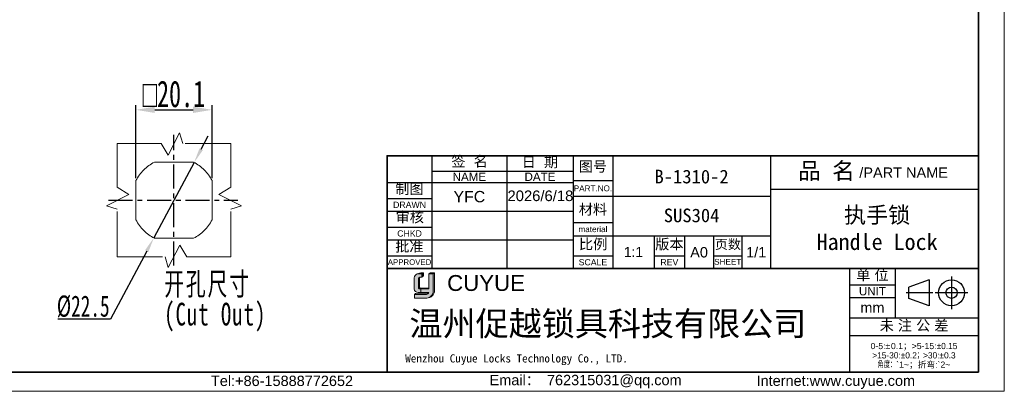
# Model space of a CAD drawing. Header units: millimetres. Extents: x 2555 to 2962, y 1588 to 1875.
# Tile 7 of 11: x 2702 to 2962, y 1588 to 1686. Entities that reach past the tile are written whole.
import ezdxf

# ---------------------------------------------------------------- set-up
doc = ezdxf.new("R2010")
doc.units = ezdxf.units.MM
doc.linetypes.add('ACAD_ISO02W100', pattern=[15, 12, -3])
doc.linetypes.add('CENTER', pattern=[10.159999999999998, 6.35, -1.27, 1.27, -1.27])
for name, color, linetype, lineweight in [('0007', 7, 'Continuous', 5), ('实线层', 7, 'Continuous', 25), ('尺寸线层', 3, 'Continuous', 18), ('粗实线层', 7, 'Continuous', 35), ('细实线层', 3, 'Continuous', 18), ('虚线层', 6, 'ACAD_ISO02W100', 18)]:
    doc.layers.add(name, color=color, linetype=linetype, lineweight=lineweight)
doc.layers.add('中心线层', color=1, linetype='CENTER')
doc.styles.add('ARIAL', font='arial.ttf')
doc.styles.get("Standard").update_dxf_attribs({"font": 'arial.ttf'})
doc.styles.add('TEXTSTYLE_2', font='arial.ttf')
doc.styles.add('TEXTSTYLE_3', font='arial.ttf')
doc.styles.add('TEXTSTYLE_4', font='arial.ttf')
doc.styles.add('标准', font='txt', dxfattribs={"width": 0.667})
doc.dimstyles.new('标准', dxfattribs={"dimscale": 0.8, "dimtxt": 3.5, "dimasz": 4, "dimexe": 2, "dimexo": 0, "dimtad": 1, "dimdec": 1, "dimdsep": 46, "dimtxsty": '标准', "dimblk": '_CAXARROW', "dimcen": 0, "dimdle": 8, "dimazin": 2, "dimtfac": 0.707107, "dimtmove": 0, "dimatfit": 3, "dimfxl": 1, "dimtolj": 1, "dimarcsym": 1})
doc.dimstyles.new('水平', dxfattribs={"dimtxt": 3, "dimasz": 2.5, "dimexe": 1.25, "dimexo": 0.625, "dimtad": 1, "dimtih": 1, "dimtoh": 1, "dimdsep": 46, "dimtxsty": '标准', "dimcen": 2.5, "dimclrd": 3, "dimclre": 3, "dimclrt": 3, "dimadec": 0, "dimazin": 0, "dimtfac": 1, "dimtmove": 0, "dimatfit": 3, "dimfxl": 1, "dimarcsym": 0})

# ---------------------------------------------------------------- blocks, each defined once
blk = doc.blocks.new('_CAXARROW')
blk.add_hatch(color=0).paths.add_polyline_path([(0, 0), (-1, 0.125), (-1, -0.125)], flags=0)
blk = doc.blocks.new('*D19')
at = {"layer": 'Defpoints', "color": 0, "transparency": 16777216}
for p in [(2747.709249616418, 1648.06008330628), (2737.102478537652, 1628.217039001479)]:
    blk.add_point(p, dxfattribs=at)
at = {"layer": '尺寸线层', "color": 0, "linetype": 'Continuous', "lineweight": -2, "transparency": 16777216}
for p, q in [((2749.594897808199, 1651.587735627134), (2751.48054599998, 1655.115387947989)), ((2747.709249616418, 1648.06008330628), (2737.102478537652, 1628.217039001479)), ((2735.216830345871, 1624.689386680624), (2725.622641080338, 1606.74067059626)), ((2725.622641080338, 1606.74067059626), (2711.78442968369, 1606.74067059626))]:
    blk.add_line(p, q, dxfattribs=at)
at = {"layer": '尺寸线层', "color": 0, "lineweight": -2, "transparency": 16777216, "xscale": 4, "yscale": 4, "zscale": 4}
for p, rotation in [((2747.709249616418, 1648.06008330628), 241.8740052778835), ((2737.102478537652, 1628.217039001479), 61.87400527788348)]:
    blk.add_blockref('_CAXARROW', p, dxfattribs=dict(at, rotation=rotation))
at = {"layer": '尺寸线层', "color": 0, "transparency": 16777216, "insert": (2718.453535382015, 1610.04067059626), "char_height": 5.600000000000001, "width": 18.36821117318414, "attachment_point": 5, "style": '标准'}
blk.add_mtext('\\A1;%%C22.5', dxfattribs=at)
blk = doc.blocks.new('*D22')
at = {"layer": 'Defpoints', "color": 0, "transparency": 16777216}
for p in [(2752.455864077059, 1662.003423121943), (2732.355864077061, 1643.326046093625), (2752.455864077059, 1643.326046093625)]:
    blk.add_point(p, dxfattribs=at)
at = {"layer": '尺寸线层', "color": 3, "linetype": 'Continuous', "lineweight": -2, "transparency": 16777216}
for p, q in [((2732.355864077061, 1643.951046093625), (2732.355864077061, 1663.253423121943)), ((2737.355864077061, 1662.003423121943), (2747.455864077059, 1662.003423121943)), ((2752.455864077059, 1643.951046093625), (2752.455864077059, 1663.253423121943))]:
    blk.add_line(p, q, dxfattribs=at)
at = {"layer": '尺寸线层', "color": 3, "transparency": 16777216}
for points in [[(2737.355864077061, 1662.836756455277), (2737.355864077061, 1661.17008978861), (2732.355864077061, 1662.003423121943)], [(2747.455864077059, 1662.836756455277), (2747.455864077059, 1661.17008978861), (2752.455864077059, 1662.003423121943)]]:
    blk.add_solid(points, dxfattribs=at)
at = {"layer": '尺寸线层', "color": 3, "transparency": 16777216, "insert": (2742.40586407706, 1666.165216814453), "char_height": 7, "attachment_point": 5, "style": '标准'}
blk.add_mtext('{\\fAMGDT|b0|i0|c134|p34;o}20.1', dxfattribs=at)

msp = doc.modelspace()

# ---------------------------------------------------------------- hatches: boundary and pattern name
at = {"layer": '实线层'}
h = msp.add_hatch(color=30, dxfattribs=at)
edge = h.paths.add_edge_path(flags=0)
edge.add_arc((2807.353455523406, 1617.46114788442), 0.3917324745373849, 103.89623382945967, 180.1196323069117, ccw=False)
edge.add_line((2807.259375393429, 1617.841415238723), (2807.871870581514, 1617.841415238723))
edge.add_line((2807.871870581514, 1617.841415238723), (2807.871870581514, 1618.679564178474))
edge.add_line((2807.871870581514, 1618.679564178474), (2806.640956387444, 1618.679564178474))
edge.add_arc((2807.026644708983, 1617.523553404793), 1.218653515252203, 108.4506221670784, 173.4013944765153)
edge.add_line((2805.81606408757, 1617.663592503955), (2805.816064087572, 1614.703686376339))
edge.add_arc((2806.858830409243, 1614.800831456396), 1.047281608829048, 185.3223660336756, 272.7233690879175)
edge.add_line((2806.908590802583, 1613.754732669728), (2807.564826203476, 1613.754732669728))
edge.add_line((2807.564826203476, 1613.754732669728), (2807.564826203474, 1614.703686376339))
edge.add_line((2807.564826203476, 1614.703686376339), (2807.269411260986, 1614.703686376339))
edge.add_arc((2807.244778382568, 1614.985904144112), 0.2832907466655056, 177.6597996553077, 274.98831874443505, ccw=False)
edge.add_line((2806.961723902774, 1614.997471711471), (2806.961723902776, 1617.460329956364))
h = msp.add_hatch(color=254, dxfattribs=at)
h.paths.add_polyline_path([(2807.536205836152, 1618.928860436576), (2806.64095638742, 1618.679564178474), (2807.871870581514, 1618.679564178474), (2808.295211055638, 1618.928860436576)], flags=0)
h.paths.add_polyline_path([(2809.674862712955, 1618.679564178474), (2810.874041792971, 1618.679564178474), (2811.226468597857, 1618.928860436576), (2810.116903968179, 1618.928860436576)], flags=0)
h = msp.add_hatch(color=251, dxfattribs=at)
edge = h.paths.add_edge_path(flags=0)
edge.add_line((2807.244224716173, 1615.167905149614), (2807.244224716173, 1617.460329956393))
edge.add_arc((2807.63595633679, 1617.461147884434), 0.3917324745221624, 103.89623382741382, 180.1196323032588, ccw=False)
edge.add_line((2807.541876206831, 1617.841415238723), (2807.259375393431, 1617.841415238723))
edge.add_arc((2807.353455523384, 1617.461147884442), 0.3917324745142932, 103.8962338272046, 180.1196323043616)
edge.add_line((2806.961723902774, 1617.460329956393), (2806.961723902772, 1614.997471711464))
edge.add_arc((2807.244778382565, 1614.985904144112), 0.2832907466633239, 177.6597996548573, 274.9883187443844)
edge.add_line((2807.269411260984, 1614.703686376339), (2809.674862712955, 1614.703686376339))
edge.add_line((2809.674862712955, 1614.703686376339), (2809.674862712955, 1614.942163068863))
edge.add_line((2809.674862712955, 1614.942163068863), (2807.425022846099, 1614.942163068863))
edge.add_arc((2807.466803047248, 1615.160897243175), 0.2226886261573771, 178.1966309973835, 259.1862447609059, ccw=False)
msp.add_hatch(color=251, dxfattribs=at).paths.add_polyline_path([(2807.871870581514, 1617.841415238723), (2808.295211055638, 1618.163080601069), (2808.295211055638, 1618.928860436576), (2807.871870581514, 1618.679564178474)], flags=0)
h = msp.add_hatch(color=251, dxfattribs=at)
edge = h.paths.add_edge_path(flags=0)
edge.add_line((2811.226468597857, 1618.928860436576), (2810.874041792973, 1618.679564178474))
edge.add_line((2810.874041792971, 1618.679564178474), (2810.874041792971, 1614.284792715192))
edge.add_arc((2808.884996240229, 1614.207212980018), 1.990557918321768, -71.74154242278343, 2.2336036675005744, ccw=False)
edge.add_arc((2809.178831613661, 1614.338487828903), 2.048340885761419, 279.2658368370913, 358.4978790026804)
edge.add_line((2811.226468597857, 1614.284792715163), (2811.226468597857, 1618.928860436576))
h = msp.add_hatch(color=251, dxfattribs=at)
edge = h.paths.add_edge_path(flags=0)
edge.add_line((2806.200668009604, 1613.529231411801), (2805.948521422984, 1613.25173532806))
edge.add_line((2805.948521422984, 1613.251735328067), (2809.076754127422, 1613.251735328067))
edge.add_arc((2808.962144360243, 1613.995117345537), 0.7521650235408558, 278.7644802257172, 323.8869948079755)
edge.add_line((2809.569785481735, 1613.551806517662), (2806.200668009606, 1613.529231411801))
at = {"layer": '尺寸线层'}
h = msp.add_hatch(color=179, dxfattribs=at)
edge = h.paths.add_edge_path(flags=0)
edge.add_line((2810.874041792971, 1618.679564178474), (2809.674862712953, 1618.679564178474))
edge.add_line((2809.674862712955, 1618.679564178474), (2809.674862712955, 1614.703686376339))
edge.add_line((2809.674862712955, 1614.703686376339), (2807.564826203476, 1614.703686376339))
edge.add_line((2807.564826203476, 1614.703686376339), (2807.564826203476, 1613.754732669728))
edge.add_line((2807.564826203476, 1613.754732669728), (2809.674862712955, 1613.754732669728))
edge.add_arc((2808.962144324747, 1613.995117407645), 0.7521650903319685, 278.7644821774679, 341.36184450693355, ccw=False)
edge.add_line((2809.07675412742, 1613.251735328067), (2805.948521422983, 1613.251735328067))
edge.add_line((2805.948521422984, 1613.251735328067), (2805.948521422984, 1612.290441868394))
edge.add_line((2805.948521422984, 1612.290441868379), (2809.144073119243, 1612.290441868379))
edge.add_arc((2809.178831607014, 1614.338487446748), 2.048340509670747, 269.0276957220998, 279.2658387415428)
edge.add_arc((2808.884996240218, 1614.207212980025), 1.990557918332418, 288.258457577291, 362.2336036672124)
edge.add_line((2810.874041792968, 1614.284792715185), (2810.874041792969, 1618.679564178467))

# ---------------------------------------------------------------- linework, layer by layer
at = {"color": 0, "linetype": 'Continuous'}
for p, q in [((2798.677280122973, 1649.856920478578), (2798.677280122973, 1620.499408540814)), ((2810.519983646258, 1649.854861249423), (2810.519983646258, 1620.138983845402)), ((2830.257466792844, 1649.854861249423), (2830.257466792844, 1620.138983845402)), ((2847.800874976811, 1649.880206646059), (2847.800874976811, 1620.054676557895)), ((2847.801896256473, 1649.854861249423), (2847.801896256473, 1620.138983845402)), ((2858.21787997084, 1649.880206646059), (2858.21787997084, 1620.054676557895)), ((2899.882057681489, 1649.856003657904), (2899.882057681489, 1620.030473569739)), ((2899.885899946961, 1649.880206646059), (2899.885899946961, 1620.054676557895)), ((2847.800874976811, 1643.3010455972), (2858.21787997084, 1643.3010455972)), ((2899.882057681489, 1641.083788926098), (2954.746552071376, 1641.083788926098)), ((2847.800874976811, 1639.243896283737), (2899.885899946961, 1639.243896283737)), ((2847.800874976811, 1632.226124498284), (2858.21787997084, 1632.226124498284)), ((2847.800874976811, 1628.717238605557), (2899.885899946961, 1628.717238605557)), ((2869.183148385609, 1628.717238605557), (2869.183148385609, 1620.054676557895)), ((2877.187794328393, 1628.717238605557), (2877.187794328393, 1620.054676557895)), ((2884.863482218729, 1628.717238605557), (2884.863482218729, 1620.054676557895)), ((2892.319864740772, 1628.717238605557), (2892.319864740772, 1620.054676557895)), ((2847.800874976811, 1623.453909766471), (2858.21787997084, 1623.453909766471)), ((2869.183148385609, 1623.453909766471), (2877.187794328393, 1623.453909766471)), ((2884.863482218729, 1623.453909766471), (2892.319864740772, 1623.453909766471)), ((2899.882057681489, 1620.054676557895), (2899.885899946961, 1620.054676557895)), ((2920.754326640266, 1620.138983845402), (2920.754326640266, 1592.835947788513)), ((2920.75443362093, 1620.130187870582), (2920.75443362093, 1592.717499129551)), ((2932.816228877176, 1620.130187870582), (2932.816228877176, 1607.081518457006)), ((2941.794002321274, 1617.09262780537), (2936.435850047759, 1615.152333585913)), ((2941.794002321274, 1617.09262780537), (2941.794002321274, 1610.262790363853)), ((2947.667009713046, 1617.971506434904), (2947.667009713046, 1609.383911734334)), ((2920.75443362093, 1615.744080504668), (2932.816228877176, 1615.744080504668)), ((2936.435850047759, 1612.203084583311), (2936.435850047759, 1615.152333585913)), ((2920.75443362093, 1612.454499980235), (2932.816228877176, 1612.454499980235)), ((2942.76444218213, 1613.677709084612), (2935.677384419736, 1613.677709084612)), ((2941.794002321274, 1610.262790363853), (2936.435850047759, 1612.203084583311)), ((2951.960807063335, 1613.677709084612), (2943.373212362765, 1613.677709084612)), ((2920.75443362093, 1607.081518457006), (2954.746765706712, 1607.081518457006)), ((2920.75443362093, 1602.366453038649), (2954.746765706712, 1602.366453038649))]:
    msp.add_line(p, q, dxfattribs=at)
at = {"linetype": 'Continuous'}
for p, q in [((2810.519983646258, 1645.79771193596), (2847.801896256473, 1645.79771193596)), ((2798.677493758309, 1642.83708946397), (2847.801896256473, 1642.83708946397)), ((2798.677493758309, 1638.560634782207), (2810.519983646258, 1638.560634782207)), ((2798.677493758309, 1635.271054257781), (2847.801896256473, 1635.271054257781)), ((2798.677493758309, 1630.994599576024), (2810.519983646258, 1630.994599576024)), ((2798.677493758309, 1627.705019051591), (2847.801896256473, 1627.705019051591)), ((2798.677493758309, 1623.428564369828), (2810.519983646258, 1623.428564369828))]:
    msp.add_line(p, q, dxfattribs=at)
at = {"color": 0, "linetype": 'Continuous'}
for radius in [3.41491872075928, 1.474624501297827]:
    msp.add_circle((2947.667009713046, 1613.677709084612), radius, dxfattribs=at)
at = {"layer": '0007'}
for p, q in [((2805.81606408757, 1614.703686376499), (2805.81606408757, 1617.663592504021)), ((2806.640956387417, 1618.679564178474), (2807.536205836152, 1618.928860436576)), ((2806.640956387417, 1618.679564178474), (2807.871870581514, 1618.679564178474)), ((2806.961723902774, 1614.997471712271), (2806.961723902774, 1617.460329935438)), ((2807.244224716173, 1615.167905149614), (2807.244224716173, 1617.460329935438)), ((2807.259375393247, 1617.841415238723), (2807.871870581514, 1617.841415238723)), ((2807.536205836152, 1618.928860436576), (2808.295211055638, 1618.928860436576)), ((2807.871870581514, 1618.679564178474), (2808.295211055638, 1618.928860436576)), ((2807.871870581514, 1617.841415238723), (2807.871870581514, 1618.679564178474)), ((2807.871870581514, 1617.841415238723), (2808.295211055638, 1618.163080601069)), ((2808.295211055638, 1618.163080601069), (2808.295211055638, 1618.928860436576)), ((2809.674862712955, 1618.679564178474), (2810.116903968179, 1618.928860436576)), ((2809.674862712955, 1618.679564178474), (2810.874041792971, 1618.679564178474)), ((2809.674862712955, 1614.703686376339), (2809.674862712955, 1618.679564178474)), ((2810.116903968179, 1618.928860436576), (2811.226468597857, 1618.928860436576)), ((2810.874041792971, 1618.679564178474), (2811.226468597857, 1618.928860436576)), ((2810.874041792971, 1618.679564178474), (2810.874041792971, 1614.284792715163)), ((2811.226468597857, 1618.928860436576), (2811.226468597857, 1614.284792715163)), ((2807.269411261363, 1614.703686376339), (2809.674862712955, 1614.703686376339)), ((2807.425022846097, 1614.942163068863), (2809.674862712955, 1614.942163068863)), ((2807.564826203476, 1614.703686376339), (2807.564826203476, 1613.754732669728)), ((2805.948521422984, 1613.251735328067), (2806.200668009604, 1613.529231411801)), ((2805.948521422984, 1612.290441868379), (2805.948521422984, 1613.251735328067)), ((2805.948521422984, 1613.251735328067), (2809.07675412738, 1613.251735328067)), ((2805.948521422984, 1612.290441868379), (2809.144073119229, 1612.290441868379)), ((2806.200668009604, 1613.529231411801), (2809.569785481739, 1613.551806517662)), ((2806.908590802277, 1613.754732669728), (2809.674862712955, 1613.754732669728))]:
    msp.add_line(p, q, dxfattribs=at)
for centre, radius, start, end in [((2807.026644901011, 1617.523553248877), 1.21865372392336, 108.4506284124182, 173.4013882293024), ((2807.353455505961, 1617.461147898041), 0.3917324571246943, 103.8962318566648, 180.1196373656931), ((2807.63595631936, 1617.461147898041), 0.3917324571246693, 103.8962318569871, 180.1196373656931), ((2806.858830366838, 1614.800831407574), 1.047281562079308, 185.3223635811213, 272.7233715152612), ((2807.244778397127, 1614.985904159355), 0.2832907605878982, 177.6598026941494, 274.9883156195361), ((2807.466803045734, 1615.160897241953), 0.222688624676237, 178.1966306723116, 259.186245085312), ((2809.17883157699, 1614.33848786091), 2.048340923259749, 269.0276967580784, 358.4978781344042), ((2808.884996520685, 1614.207212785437), 1.990557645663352, 288.2424993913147, 2.233609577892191), ((2808.962144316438, 1613.995117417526), 0.7521651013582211, 278.7644826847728, 341.3618439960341)]:
    msp.add_arc(centre, radius, start, end, dxfattribs=at)
at = {"layer": '中心线层'}
for p, q in [((2742.40586407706, 1620.869515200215), (2742.40586407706, 1655.407607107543)), ((2725.136818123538, 1638.138561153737), (2759.236026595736, 1638.138561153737))]:
    msp.add_line(p, q, dxfattribs=at)
at = {"layer": '粗实线层'}
for p, q in [((2798.677493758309, 1620.138983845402), (2920.754326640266, 1620.138983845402)), ((2920.75443362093, 1620.130187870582), (2954.746765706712, 1620.130187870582))]:
    msp.add_line(p, q, dxfattribs=at)
msp.add_lwpolyline([(2578.947600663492, 1868.644890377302), (2954.746765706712, 1868.644890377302), (2954.746765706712, 1592.744835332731), (2578.947600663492, 1592.744835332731)], close=True, dxfattribs=at)
msp.add_lwpolyline([(2954.746552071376, 1649.856003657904), (2893.882057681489, 1649.856003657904), (2798.677493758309, 1649.854861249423), (2798.677493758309, 1592.717499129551)], dxfattribs=at)
at = {"layer": '细实线层'}
msp.add_lwpolyline([(2554.514468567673, 1875.49818313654), (2961.60005846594, 1875.49818313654), (2961.60005846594, 1587.659887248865), (2554.514468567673, 1587.659887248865)], close=True, dxfattribs=at)
at = {"layer": '虚线层'}
for p, q in [((2740.893966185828, 1650.019682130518), (2743.900225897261, 1655.953089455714)), ((2743.900225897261, 1655.953089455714), (2744.747316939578, 1653.138561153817)), ((2727.405864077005, 1653.138561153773), (2738.995275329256, 1653.138561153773)), ((2727.40586407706, 1641.549149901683), (2727.40586407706, 1653.138561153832)), ((2738.995275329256, 1653.138561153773), (2740.893966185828, 1650.019682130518)), ((2757.40586407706, 1653.138561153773), (2744.747316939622, 1653.138561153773)), ((2757.40586407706, 1641.549149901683), (2757.40586407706, 1653.138561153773)), ((2737.251982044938, 1648.188561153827), (2747.559746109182, 1648.188561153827)), ((2732.355864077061, 1632.984679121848), (2732.355864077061, 1643.326046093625)), ((2752.455864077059, 1632.984679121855), (2752.455864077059, 1643.326046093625)), ((2727.405864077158, 1641.549149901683), (2730.524743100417, 1639.650459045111)), ((2757.405864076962, 1641.549149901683), (2754.286985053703, 1639.650459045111)), ((2730.524743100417, 1639.650459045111), (2724.591335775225, 1636.644199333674)), ((2754.286985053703, 1639.650459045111), (2760.220392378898, 1636.644199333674)), ((2724.591335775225, 1636.644199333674), (2727.405864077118, 1635.797108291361)), ((2727.40586407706, 1623.138561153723), (2727.40586407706, 1635.797108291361)), ((2760.220392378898, 1636.644199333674), (2757.405864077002, 1635.797108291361)), ((2757.40586407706, 1623.138561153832), (2757.40586407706, 1635.797108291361)), ((2737.218379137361, 1628.088561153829), (2747.559746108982, 1628.088561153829)), ((2743.917761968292, 1626.257440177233), (2740.911502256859, 1620.324032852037)), ((2745.816452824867, 1623.138561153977), (2743.917761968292, 1626.257440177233)), ((2727.405864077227, 1623.138561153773), (2740.064411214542, 1623.138561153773)), ((2740.911502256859, 1620.324032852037), (2740.064411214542, 1623.138561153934)), ((2745.816452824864, 1623.138561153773), (2757.40586407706, 1623.138561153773))]:
    msp.add_line(p, q, dxfattribs=at)
for centre, radius, start, end in [((2742.405864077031, 1638.138561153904), 11.29999999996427, 117.2660444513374, 152.7339555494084), ((2742.405864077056, 1638.138561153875), 11.30000000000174, 27.26604445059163, 62.73395554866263), ((2742.405864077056, 1638.138561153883), 11.29999999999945, 207.2660444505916, 242.7339555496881), ((2742.405864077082, 1638.138561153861), 11.29999999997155, 297.2660444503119, 332.7339555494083)]:
    msp.add_arc(centre, radius, start, end, dxfattribs=at)

# ---------------------------------------------------------------- texts
at = {"color": 0, "linetype": 'Continuous', "attachment_point": 2, "line_spacing_factor": 0.8999999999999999}
for s, insert, char_height, width, style in [('签  名', (2820.434117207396, 1649.752651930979), 2.741317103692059, 12.05751194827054, 'TEXTSTYLE_2'), ('日  期', (2839.006682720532, 1649.610645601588), 2.741317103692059, 12.05751194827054, 'TEXTSTYLE_2'), ('图号', (2853.009377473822, 1648.411092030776), 2.741317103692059, 8.03120245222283, 'TEXTSTYLE_2'), ('{\\fSimSun|b0|i0|c0|p34;品 名}', (2914.654362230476, 1648.091866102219), 4.386107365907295, 16.0709715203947, 'TEXTSTYLE_2'), ('/PART NAME', (2935.023138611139, 1646.799172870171), 2.741317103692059, 23.34705384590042, 'TEXTSTYLE_3'), ('PART.NO.', (2853.009377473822, 1642.040039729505), 1.535137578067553, 10.10679795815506, 'TEXTSTYLE_3'), ('材料', (2853.009377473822, 1637.105668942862), 2.741317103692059, 8.03120245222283, 'TEXTSTYLE_2'), ('material', (2853.009377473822, 1631.239250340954), 1.535137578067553, 9.633130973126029, 'TEXTSTYLE_3'), ('比例', (2853.054961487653, 1627.911718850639), 2.741317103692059, 8.03120245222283, 'TEXTSTYLE_2'), ('版本', (2873.185471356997, 1627.894451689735), 2.741317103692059, 8.03120245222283, 'TEXTSTYLE_2'), ('页数', (2888.631024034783, 1627.739749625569), 2.522011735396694, 7.388706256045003, 'TEXTSTYLE_2'), ('A0', (2881.025638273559, 1625.756616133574), 2.741317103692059, 4.026309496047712, 'TEXTSTYLE_2'), ('1/1', (2896.102882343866, 1625.756616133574), 2.741317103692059, 6.039464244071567, 'TEXTSTYLE_2'), ('SCALE', (2853.009377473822, 1622.576688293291), 1.644790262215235, 7.520788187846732, 'TEXTSTYLE_3'), ('REV', (2873.185471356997, 1622.576688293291), 1.644790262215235, 3.567929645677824, 'TEXTSTYLE_4'), ('SHEET', (2888.591673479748, 1622.631514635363), 1.535137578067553, 6.342986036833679, 'TEXTSTYLE_4'), ('单 位', (2926.785331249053, 1619.724051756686), 2.741317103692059, 10.04435720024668, 'TEXTSTYLE_2'), ('UNIT', (2926.785331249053, 1615.195817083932), 2.193053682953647, 7.133538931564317, 'TEXTSTYLE_3'), ('mm', (2926.785331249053, 1611.138667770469), 2.741317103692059, 6.35904041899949, 'TEXTSTYLE_3'), ('未 注 公 差', (2937.769729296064, 1606.419532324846), 2.741317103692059, 22.10186914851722, 'TEXTSTYLE_2'), ('{\\C256;Email\\fSimSun|b0|i0|c0|p34;： \\farial|b0|i0|c0|p34;762315031@qq.com}', (2851.067693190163, 1592.011874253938), 2.735845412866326, 55.56588949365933, 'TEXTSTYLE_3'), ('{\\C256;Internet:www.cuyue.com}', (2917.124830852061, 1591.832886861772), 2.735845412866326, 81.09547576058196, 'TEXTSTYLE_3')]:
    msp.add_mtext(s, dxfattribs=dict(at, insert=insert, char_height=char_height, width=width, style=style))
at = {"linetype": 'Continuous', "attachment_point": 2, "line_spacing_factor": 0.8999999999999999}
for s, insert, char_height, width, style in [('NAME', (2820.388725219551, 1645.413927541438), 2.193053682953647, 8.829283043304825, 'TEXTSTYLE_3'), ('DATE', (2839.029681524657, 1645.413927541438), 2.193053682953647, 8.152615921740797, 'TEXTSTYLE_3'), ('制图', (2804.563878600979, 1642.522248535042), 2.741317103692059, 8.03120245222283, 'TEXTSTYLE_2'), ('DRAWN', (2804.598738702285, 1637.738239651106), 1.644790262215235, 8.664192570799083, 'TEXTSTYLE_3'), ('审核', (2804.66092557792, 1635.031722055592), 2.741317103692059, 8.03120245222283, 'TEXTSTYLE_2'), ('CHKD', (2804.598738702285, 1630.172204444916), 1.644790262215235, 6.499673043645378, 'TEXTSTYLE_3'), ('批准', (2804.549225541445, 1627.283779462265), 2.741317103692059, 8.03120245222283, 'TEXTSTYLE_2'), ('APPROVED', (2804.598738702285, 1622.523929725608), 1.480311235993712, 11.46828481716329, 'TEXTSTYLE_3'), ('Tel:+86-15888772652', (2770.93154462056, 1591.791496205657), 2.735845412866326, 38.8370240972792, 'TEXTSTYLE_3')]:
    msp.add_mtext(s, dxfattribs=dict(at, insert=insert, char_height=char_height, width=width, style=style))
at = {"color": 0, "lineweight": 13, "char_height": 3.600000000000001, "width": 69.44029618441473, "attachment_point": 5}
for s, insert in [('{\\fFangSong|b0|i0|c134|p34;\\C3;B-1310-2}', (2879.049968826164, 1644.349899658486)), ('{\\fFangSong|b0|i0|c134|p34;\\C3;SUS304}', (2879.049968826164, 1634.089931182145))]:
    msp.add_mtext(s, dxfattribs=dict(at, insert=insert))
at = {"color": 0, "insert": (2928.02040181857, 1630.646530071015), "char_height": 4.267918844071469, "width": 97.6351415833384, "attachment_point": 5, "style": 'ARIAL'}
msp.add_mtext('{\\fFangSong|b0|i0|c134|p34;执手锁\\PHandle Lock}', dxfattribs=at)
at = {"color": 0, "insert": (2863.700514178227, 1624.463254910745), "char_height": 2.626411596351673, "width": 18.27544735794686, "attachment_point": 5}
msp.add_mtext('1:1', dxfattribs=at)
at = {"color": 7, "linetype": 'Continuous', "attachment_point": 1, "line_spacing_factor": 0.8999999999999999}
for s, insert, char_height, width, style in [('CUYUE', (2814.520511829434, 1618.368802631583), 4.2, 46.80168260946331, 'TEXTSTYLE_2'), ('{\\fsimsun|b0|i0|c134|p34;\\C0;Wenzhou Cuyue Locks Technology Co., LTD.}', (2803.455273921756, 1597.438454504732), 2.16, 90.1565775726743, 'TEXTSTYLE_3')]:
    msp.add_mtext(s, dxfattribs=dict(at, insert=insert, char_height=char_height, width=width, style=style))
at = {"color": 0, "linetype": 'Continuous', "lineweight": 13, "insert": (2937.750599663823, 1600.447531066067), "char_height": 1.641507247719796, "width": 33.36846827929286, "attachment_point": 2, "line_spacing_factor": 0.8999999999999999, "style": 'TEXTSTYLE_2'}
msp.add_mtext('0-5:{\\Fgdt,gbcbig.shx;`\\fsimsun|b0|i0|c0|p34;\\W0.16667; \\farial|b0|i0|c0|p34;\\W1;0.1\\fsimsun|b0|i0|c0|p34;；}>5-15:{\\Fgdt,gbcbig.shx;`0.15\\P>15-30:`0.2；>30:`0.3\\P角度：}`1~{\\fsimsun|b0|i0|c0|p34;；折弯}:`2~', dxfattribs=at)
at = {"layer": '尺寸线层', "insert": (2739.838017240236, 1619.046746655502), "char_height": 6, "width": 43.95303336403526, "attachment_point": 1, "line_spacing_factor": 1.150569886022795, "style": '标准'}
msp.add_mtext('\\pxsm0.8;{\\T1.1;开孔尺寸\\P(Cut Out)}', dxfattribs=at)
at = {"layer": '尺寸线层', "color": 6, "insert": (2804.562932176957, 1608.73631671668), "char_height": 6.40185, "width": 117.5245980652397, "attachment_point": 1}
msp.add_mtext('{\\fSimSun|b0|i0|c134|p2;\\C0;温州促越锁具科技有限公司}', dxfattribs=at)
at = {"layer": '细实线层', "insert": (2820.388725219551, 1639.054071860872), "char_height": 3, "attachment_point": 5}
msp.add_mtext_dynamic_manual_height_columns('YFC', width=13.15832209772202, gutter_width=1, heights=[0], dxfattribs=at)
at = {"layer": '细实线层', "insert": (2830.457472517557, 1640.698577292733), "char_height": 2.79615, "attachment_point": 1}
msp.add_mtext('2026/6/18', dxfattribs=at)

# ---------------------------------------------------------------- dimensions: what is measured, and where the dimension line sits
at = {"layer": '尺寸线层'}
dim = msp.add_linear_dim(base=(2752.455864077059, 1662.003423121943), p1=(2732.355864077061, 1643.326046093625), p2=(2752.455864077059, 1643.326046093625), angle=180, text='{\\fAMGDT|b0|i0|c134|p34;o}<>', dimstyle='水平', override={"dimtxt": 7, "dimasz": 5, "dimarcsym": 1}, dxfattribs=at)
dim.commit()
dim.dimension.update_dxf_attribs({"geometry": '*D22', "text_midpoint": (2742.40586407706, 1666.165216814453)})
dim = msp.add_diameter_dim_2p(p1=(2747.709249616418, 1648.06008330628), p2=(2737.102478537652, 1628.217039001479), dimstyle='标准', override={"dimtxt": 7, "dimasz": 5, "dimtoh": 1, "dimpost": '%%C<>', "dimsah": 1, "dimatfit": 1}, dxfattribs=at)
dim.commit()
dim.dimension.update_dxf_attribs({"geometry": '*D19', "text_midpoint": (2718.453535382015, 1606.74067059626), "dimtype": 163})

doc.saveas('drawing.dxf')
